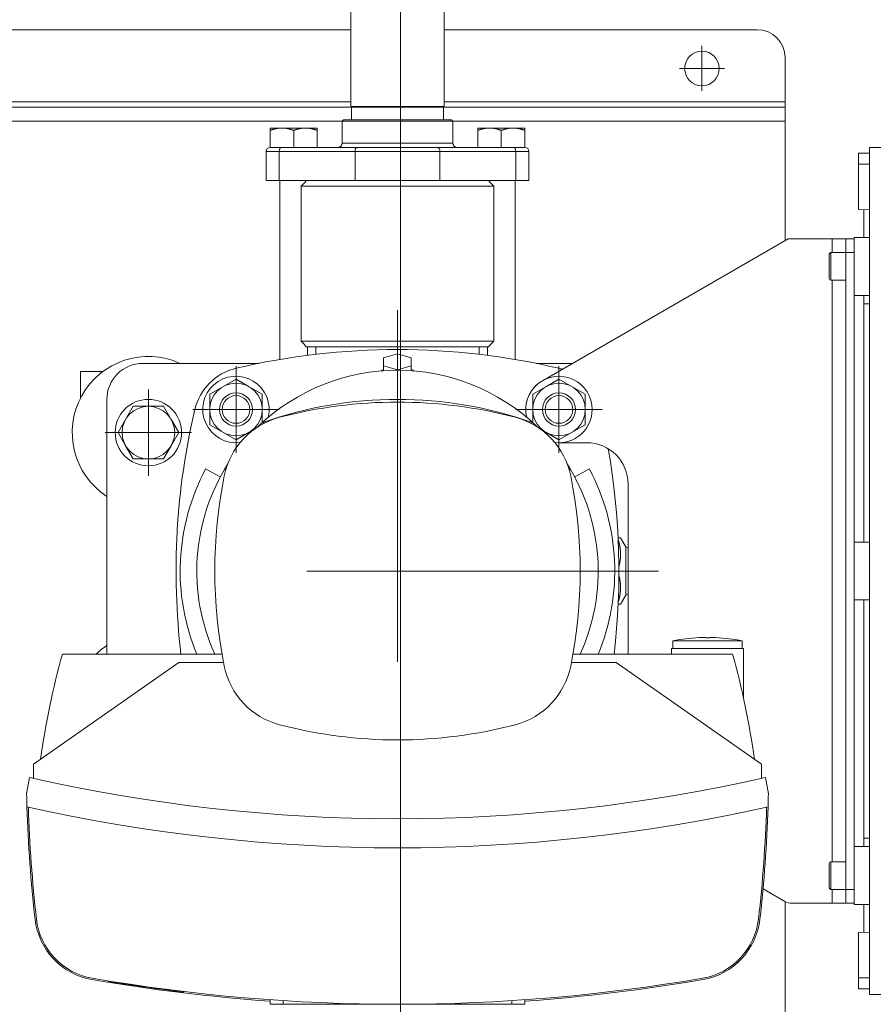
# Model space of a CAD drawing. Header units: millimetres. Extents: x -6513 to 30474, y -6915 to 65597.
# Tile 22 of 256: x 2839 to 2870, y -2437 to -2401. Entities that reach past the tile are written whole.
import ezdxf

# ---------------------------------------------------------------- set-up
doc = ezdxf.new("R2010")
doc.units = ezdxf.units.MM
doc.linetypes.add('DASHDOT', pattern=[25.4, 12.7, -6.35, 0, -6.35])
for name, color, linetype, lineweight in [('CH-W-WEWN-INOX-OPIS-ODNOŚNIK', 8, 'Continuous', 13), ('CH-W-WEWN-INOX-URZĄDZENIA', 8, 'Continuous', 20), ('CH-W-WEWN-ISTN-OPIS-ODNOŚNIK', 8, 'Continuous', 13)]:
    doc.layers.add(name, color=color, linetype=linetype, lineweight=lineweight)

# ---------------------------------------------------------------- blocks, each defined once
blk = doc.blocks.new('ZPC')
at = {"layer": 'CH-W-WEWN-INOX-URZĄDZENIA', "lineweight": 9}
for p, q in [((30.315, 20.275), (30.315, 16.775)), ((33.685, 20.275), (33.685, 16.775)), ((1.685, 19.55), (30.315, 19.55)), ((33.685, 19.55), (45, 19.55)), ((1.66, 16.75), (30.34, 16.75)), ((1.685, 16.95), (30.315, 16.95)), ((30.315, 16.775), (33.479, 16.775)), ((30.34, 16.75), (33.457, 16.75)), ((33.66, 16.75), (46, 16.75)), ((33.685, 16.95), (46, 16.95)), ((2, 16.25), (30, 16.25)), ((32, 16.25), (30, 16.25)), ((34, 16.25), (32, 16.25)), ((34, 16.25), (46, 16.25)), ((46, 16.25), (46, 11.934)), ((27.808, 15.3), (30.544, 15.3)), ((32, 15.45), (30, 15.45)), ((33.456, 15.3), (30.544, 15.3)), ((34, 15.45), (32, 15.45)), ((36.192, 15.3), (33.456, 15.3)), ((49.05, -15.3), (49.05, 15.3)), ((49.05, 15.3), (57.85, 15.3)), ((27.73, 15.15), (30.466, 15.15)), ((33.534, 15.15), (30.466, 15.15)), ((36.27, 15.15), (33.534, 15.15)), ((27.73, 14.1), (30.466, 14.1)), ((27.75, 14.1), (27.75, 7.642)), ((28.525, 13.9), (28.525, 8.3)), ((30.322, 13.9), (35.475, 13.9)), ((30.418, 14.1), (34.796, 14.1)), ((33.534, 14.1), (30.466, 14.1)), ((36.27, 14.1), (33.534, 14.1)), ((35.475, 13.9), (35.475, 8.3)), ((36.25, 14.1), (36.25, 7.642)), ((46.114, 12), (37.234, 6.873)), ((49.05, 12.045), (49.05, 9.955)), ((48.2, 11.5), (48.2, -11.5)), ((48.5, -11.5), (48.5, 11.5)), ((47.7, -10.5), (47.7, 10.5)), ((48.85, 1.045), (48.85, 9.645)), ((48.85, 1.045), (48.85, 9.645)), ((30.322, 8.3), (35.475, 8.3)), ((30.418, 8.1), (35.294, 8.1)), ((22.8, 7.5), (26.985, 7.5)), ((21.5, 6.2), (21.5, -3)), ((40.334, -3), (40.334, 3.134)), ((49.05, 1.045), (49.05, -1.045)), ((48.85, -9.645), (48.85, -1.045)), ((48.85, -9.645), (48.85, -1.045)), ((44.5, -2.8), (41.9, -2.8)), ((25.661, -3), (19.893, -3)), ((44.107, -3), (38.339, -3)), ((18.85, -6.976), (24.1, -3.3)), ((39.9, -3.3), (45.15, -6.976)), ((49.05, -9.955), (49.05, -12.045)), ((46, -11.934), (46, -16.25)), ((49.05, -15.3), (57.85, -15.3)), ((27.875, -15.648), (31.662, -15.648)), ((32.338, -15.648), (36.125, -15.648))]:
    blk.add_line(p, q, dxfattribs=at)
at = {"layer": 'CH-W-WEWN-INOX-URZĄDZENIA', "linetype": 'DASHDOT', "lineweight": 9, "ltscale": 0.40625}
for p, q in [((43, 18.963), (43, 17.338)), ((43.812, 18.15), (42.188, 18.15))]:
    blk.add_line(p, q, dxfattribs=at)
at = {"layer": 'CH-W-WEWN-INOX-URZĄDZENIA', "lineweight": 9, "ltscale": 0.4}
blk.add_line((46, 18.55), (46, 16.95), dxfattribs=at)
at = {"layer": 'CH-W-WEWN-INOX-URZĄDZENIA', "lineweight": 9, "ltscale": 0.008839}
for p, q in [((30.34, 16.75), (30.315, 16.775)), ((33.66, 16.75), (33.685, 16.775))]:
    blk.add_line(p, q, dxfattribs=at)
at = {"layer": 'CH-W-WEWN-INOX-URZĄDZENIA', "lineweight": 9, "ltscale": 0.1125}
for p, q in [((30.34, 16.75), (30.34, 16.3)), ((33.66, 16.75), (33.66, 16.3))]:
    blk.add_line(p, q, dxfattribs=at)
at = {"layer": 'CH-W-WEWN-INOX-URZĄDZENIA', "lineweight": 9, "ltscale": 0.050803}
blk.add_line((33.457, 16.75), (33.66, 16.75), dxfattribs=at)
at = {"layer": 'CH-W-WEWN-INOX-URZĄDZENIA', "lineweight": 9, "ltscale": 0.051568}
blk.add_line((33.479, 16.775), (33.685, 16.775), dxfattribs=at)
at = {"layer": 'CH-W-WEWN-INOX-URZĄDZENIA', "lineweight": 9, "ltscale": 0.05}
for p, q in [((46, 16.95), (46, 16.75)), ((48.85, 9.645), (49.05, 9.645)), ((41.9, -3), (41.9, -2.8)), ((41.9, -3), (41.9, -2.8)), ((41.9, -3), (41.9, -2.8)), ((41.9, -3), (41.9, -2.8)), ((48.85, -9.645), (49.05, -9.645))]:
    blk.add_line(p, q, dxfattribs=at)
at = {"layer": 'CH-W-WEWN-INOX-URZĄDZENIA', "lineweight": 9, "ltscale": 0.125}
for p, q in [((46, 16.75), (46, 16.25)), ((48.2, 12), (47.7, 12)), ((48.2, 12), (48.2, 11.5)), ((48.5, 12), (48.5, 11.5)), ((48.2, -11.5), (48.2, -12)), ((48.5, -11.5), (48.5, -12)), ((48.2, -12), (47.7, -12))]:
    blk.add_line(p, q, dxfattribs=at)
at = {"layer": 'CH-W-WEWN-INOX-URZĄDZENIA', "lineweight": 9, "ltscale": 0.017678}
for p, q in [((30.05, 16.3), (30, 16.25)), ((33.95, 16.3), (34, 16.25))]:
    blk.add_line(p, q, dxfattribs=at)
at = {"layer": 'CH-W-WEWN-INOX-URZĄDZENIA', "lineweight": 9, "ltscale": 0.2}
for p, q in [((30, 15.45), (30, 16.25)), ((34, 15.45), (34, 16.25))]:
    blk.add_line(p, q, dxfattribs=at)
at = {"layer": 'CH-W-WEWN-INOX-URZĄDZENIA', "lineweight": 9, "ltscale": 0.4875}
for p, q in [((32, 16.3), (30.05, 16.3)), ((33.95, 16.3), (32, 16.3))]:
    blk.add_line(p, q, dxfattribs=at)
at = {"layer": 'CH-W-WEWN-INOX-URZĄDZENIA', "lineweight": 9, "ltscale": 0.019762}
for p, q in [((27.4, 15.921), (27.4, 16)), ((34.9, 15.921), (34.9, 16))]:
    blk.add_line(p, q, dxfattribs=at)
at = {"layer": 'CH-W-WEWN-INOX-URZĄDZENIA', "lineweight": 9, "ltscale": 0.026014}
for p, q in [((27.504, 16), (27.4, 16)), ((35.004, 16), (34.9, 16))]:
    blk.add_line(p, q, dxfattribs=at)
at = {"layer": 'CH-W-WEWN-INOX-URZĄDZENIA', "lineweight": 9, "ltscale": 0.002154}
for p, q in [((27.4, 15.921), (27.4, 15.912)), ((34.9, 15.921), (34.9, 15.912))]:
    blk.add_line(p, q, dxfattribs=at)
at = {"layer": 'CH-W-WEWN-INOX-URZĄDZENIA', "lineweight": 9, "ltscale": 0.153084}
for p, q in [((27.4, 15.3), (27.4, 15.912)), ((28.25, 15.3), (28.25, 15.912)), ((29.1, 15.3), (29.1, 15.912)), ((34.9, 15.3), (34.9, 15.912)), ((35.75, 15.3), (35.75, 15.912)), ((36.6, 15.3), (36.6, 15.912))]:
    blk.add_line(p, q, dxfattribs=at)
at = {"layer": 'CH-W-WEWN-INOX-URZĄDZENIA', "lineweight": 9, "ltscale": 0.080236}
for p, q in [((27.825, 16), (27.504, 16)), ((35.325, 16), (35.004, 16))]:
    blk.add_line(p, q, dxfattribs=at)
at = {"layer": 'CH-W-WEWN-INOX-URZĄDZENIA', "lineweight": 9, "ltscale": 0.2125}
for p, q in [((28.675, 16), (27.825, 16)), ((36.175, 16), (35.325, 16)), ((27.4, 15.3), (28.25, 15.3)), ((28.25, 15.3), (29.1, 15.3)), ((34.9, 15.3), (35.75, 15.3)), ((35.75, 15.3), (36.6, 15.3))]:
    blk.add_line(p, q, dxfattribs=at)
at = {"layer": 'CH-W-WEWN-INOX-URZĄDZENIA', "lineweight": 9, "ltscale": 0.10625}
for p, q in [((29.1, 16), (28.675, 16)), ((36.6, 16), (36.175, 16))]:
    blk.add_line(p, q, dxfattribs=at)
at = {"layer": 'CH-W-WEWN-INOX-URZĄDZENIA', "lineweight": 9, "ltscale": 0.021916}
for p, q in [((29.1, 16), (29.1, 15.912)), ((36.6, 16), (36.6, 15.912))]:
    blk.add_line(p, q, dxfattribs=at)
at = {"layer": 'CH-W-WEWN-INOX-URZĄDZENIA', "lineweight": 9, "ltscale": 0.12}
for p, q in [((27.73, 15.15), (27.25, 15.15)), ((36.75, 15.15), (36.27, 15.15)), ((27.73, 14.1), (27.25, 14.1)), ((36.75, 14.1), (36.27, 14.1))]:
    blk.add_line(p, q, dxfattribs=at)
at = {"layer": 'CH-W-WEWN-INOX-URZĄDZENIA', "lineweight": 9, "ltscale": 0.2625}
for p, q in [((27.25, 14.1), (27.25, 15.15)), ((27.73, 14.1), (27.73, 15.15)), ((30.466, 14.1), (30.466, 15.15)), ((33.534, 14.1), (33.534, 15.15)), ((36.27, 14.1), (36.27, 15.15)), ((36.75, 14.1), (36.75, 15.15))]:
    blk.add_line(p, q, dxfattribs=at)
at = {"layer": 'CH-W-WEWN-INOX-URZĄDZENIA', "lineweight": 9, "ltscale": 0.100015}
for p, q in [((49.05, 15.103), (48.65, 15.096)), ((49.05, 15.103), (48.65, 15.096)), ((48.65, 15.088), (49.05, 15.095)), ((49.05, 13.045), (48.65, 13.052)), ((49.05, -13.045), (48.65, -13.052)), ((49.05, -15.095), (48.65, -15.088)), ((49.05, -15.103), (48.65, -15.096))]:
    blk.add_line(p, q, dxfattribs=at)
at = {"layer": 'CH-W-WEWN-INOX-URZĄDZENIA', "lineweight": 9, "ltscale": 0.00208}
for p, q in [((48.65, 15.096), (48.65, 15.088)), ((48.65, -15.088), (48.65, -15.096))]:
    blk.add_line(p, q, dxfattribs=at)
at = {"layer": 'CH-W-WEWN-INOX-URZĄDZENIA', "lineweight": 9, "ltscale": 0.09825}
for p, q in [((48.65, 14.695), (48.65, 15.088)), ((48.65, -15.088), (48.65, -14.695))]:
    blk.add_line(p, q, dxfattribs=at)
at = {"layer": 'CH-W-WEWN-INOX-URZĄDZENIA', "lineweight": 9, "ltscale": 0.1}
for p, q in [((48.65, 14.695), (49.05, 14.695)), ((48.65, -14.695), (49.05, -14.695))]:
    blk.add_line(p, q, dxfattribs=at)
at = {"layer": 'CH-W-WEWN-INOX-URZĄDZENIA', "lineweight": 9, "ltscale": 0.410758}
for p, q in [((48.65, 13.052), (48.65, 14.695)), ((48.65, -14.695), (48.65, -13.052))]:
    blk.add_line(p, q, dxfattribs=at)
at = {"layer": 'CH-W-WEWN-INOX-URZĄDZENIA', "lineweight": 9, "ltscale": 0.449253}
for p, q in [((28.525, 13.9), (30.322, 13.9)), ((28.525, 8.3), (30.322, 8.3))]:
    blk.add_line(p, q, dxfattribs=at)
at = {"layer": 'CH-W-WEWN-INOX-URZĄDZENIA', "lineweight": 9, "ltscale": 0.303477}
blk.add_line((29.204, 14.1), (30.418, 14.1), dxfattribs=at)
at = {"layer": 'CH-W-WEWN-INOX-URZĄDZENIA', "lineweight": 9, "ltscale": 0.250872}
blk.add_line((48.85, 12.045), (48.85, 13.048), dxfattribs=at)
at = {"layer": 'CH-W-WEWN-INOX-URZĄDZENIA', "lineweight": 9, "ltscale": 0.396493}
blk.add_line((47.7, 12), (46.114, 12), dxfattribs=at)
at = {"layer": 'CH-W-WEWN-INOX-URZĄDZENIA', "lineweight": 9, "ltscale": 0.125005}
blk.add_line((47.7, 11.5), (47.7, 12), dxfattribs=at)
at = {"layer": 'CH-W-WEWN-INOX-URZĄDZENIA', "lineweight": 9, "ltscale": 0.075}
for p, q in [((48.5, 12), (48.2, 12)), ((48.5, 11.5), (48.2, 11.5)), ((48.5, -11.5), (48.2, -11.5)), ((48.5, -12), (48.2, -12))]:
    blk.add_line(p, q, dxfattribs=at)
at = {"layer": 'CH-W-WEWN-INOX-URZĄDZENIA', "lineweight": 9, "ltscale": 0.455121}
blk.add_line((48.5, 12.045), (48.5, 10.224), dxfattribs=at)
at = {"layer": 'CH-W-WEWN-INOX-URZĄDZENIA', "lineweight": 9, "ltscale": 0.1375}
for p, q in [((48.5, 12.045), (49.05, 12.045)), ((48.5, 9.955), (49.05, 9.955)), ((48.5, 1.045), (49.05, 1.045)), ((48.5, -1.045), (49.05, -1.045)), ((48.5, -9.955), (49.05, -9.955)), ((48.5, -12.045), (49.05, -12.045))]:
    blk.add_line(p, q, dxfattribs=at)
at = {"layer": 'CH-W-WEWN-INOX-URZĄDZENIA', "lineweight": 9, "ltscale": 0.087502}
blk.add_line((48.5, 12.045), (48.85, 12.045), dxfattribs=at)
at = {"layer": 'CH-W-WEWN-INOX-URZĄDZENIA', "lineweight": 9, "ltscale": 0.22}
for p, q in [((47.6, 11.44), (47.6, 10.56)), ((47.6, -10.56), (47.6, -11.44))]:
    blk.add_line(p, q, dxfattribs=at)
at = {"layer": 'CH-W-WEWN-INOX-URZĄDZENIA', "lineweight": 9, "ltscale": 0.135}
for p, q in [((48.2, 11.5), (47.66, 11.5)), ((48.2, 10.5), (47.66, 10.5)), ((48.2, -10.5), (47.66, -10.5)), ((48.2, -11.5), (47.66, -11.5))]:
    blk.add_line(p, q, dxfattribs=at)
at = {"layer": 'CH-W-WEWN-INOX-URZĄDZENIA', "lineweight": 9, "ltscale": 0.25}
for p, q in [((47.66, 11.5), (47.66, 10.5)), ((48.2, 11.5), (48.2, 10.5)), ((38.834, 4.634), (37.834, 4.634)), ((47.66, -10.5), (47.66, -11.5)), ((48.2, -10.5), (48.2, -11.5))]:
    blk.add_line(p, q, dxfattribs=at)
at = {"layer": 'CH-W-WEWN-INOX-URZĄDZENIA', "lineweight": 9, "ltscale": 0.077559}
for p, q in [((48.85, 9.645), (48.85, 9.955)), ((48.85, 9.955), (48.85, 9.645))]:
    blk.add_line(p, q, dxfattribs=at)
at = {"layer": 'CH-W-WEWN-INOX-URZĄDZENIA', "linetype": 'DASHDOT', "lineweight": 9}
for p, q in [((32, 9.425), (32, -9.425)), ((26.166, 7.394), (26.166, 4.274)), ((37.834, 7.394), (37.834, 4.274)), ((23, 6.56), (23, 3.44)), ((27.726, 5.834), (24.606, 5.834)), ((39.394, 5.834), (36.274, 5.834)), ((24.56, 5), (21.44, 5)), ((41.425, 0), (22.575, 0))]:
    blk.add_line(p, q, dxfattribs=at)
at = {"layer": 'CH-W-WEWN-INOX-URZĄDZENIA', "lineweight": 9, "ltscale": 0.427891}
blk.add_line((28.706, 8.1), (30.418, 8.1), dxfattribs=at)
at = {"layer": 'CH-W-WEWN-INOX-URZĄDZENIA', "lineweight": 9, "ltscale": 0.077201}
blk.add_line((28.75, 8.1), (28.75, 7.791), dxfattribs=at)
at = {"layer": 'CH-W-WEWN-INOX-URZĄDZENIA', "lineweight": 9, "ltscale": 0.067978}
blk.add_line((29.05, 7.828), (29.05, 8.1), dxfattribs=at)
at = {"layer": 'CH-W-WEWN-INOX-URZĄDZENIA', "lineweight": 9, "ltscale": 0.130104}
for p, q in [((32, 7.848), (31.5, 7.703)), ((32.5, 7.703), (32, 7.848)), ((31.5, 7.415), (32, 7.27)), ((32, 7.27), (32.5, 7.415))]:
    blk.add_line(p, q, dxfattribs=at)
at = {"layer": 'CH-W-WEWN-INOX-URZĄDZENIA', "lineweight": 9, "ltscale": 0.067977}
blk.add_line((34.95, 7.828), (34.95, 8.1), dxfattribs=at)
at = {"layer": 'CH-W-WEWN-INOX-URZĄDZENIA', "lineweight": 9, "ltscale": 0.0772}
blk.add_line((35.25, 8.1), (35.25, 7.791), dxfattribs=at)
at = {"layer": 'CH-W-WEWN-INOX-URZĄDZENIA', "lineweight": 9, "ltscale": 0.072169}
for p, q in [((31.5, 7.703), (31.5, 7.415)), ((32.5, 7.415), (32.5, 7.703))]:
    blk.add_line(p, q, dxfattribs=at)
at = {"layer": 'CH-W-WEWN-INOX-URZĄDZENIA', "lineweight": 9, "ltscale": 0.326243}
blk.add_line((37.015, 7.5), (38.32, 7.5), dxfattribs=at)
at = {"layer": 'CH-W-WEWN-INOX-URZĄDZENIA', "lineweight": 9, "ltscale": 0.237201}
blk.add_line((20.55, 7.2), (20.55, 6.251), dxfattribs=at)
at = {"layer": 'CH-W-WEWN-INOX-URZĄDZENIA', "lineweight": 9, "ltscale": 0.199584}
blk.add_line((21.348, 7.2), (20.55, 7.2), dxfattribs=at)
at = {"layer": 'CH-W-WEWN-INOX-URZĄDZENIA', "lineweight": 9, "ltscale": 0.045444}
for p, q in [((31.5, 7.233), (31.5, 7.415)), ((32.5, 7.233), (32.5, 7.415))]:
    blk.add_line(p, q, dxfattribs=at)
at = {"layer": 'CH-W-WEWN-INOX-URZĄDZENIA', "lineweight": 9, "ltscale": 0.005044}
blk.add_line((32, 7.25), (32, 7.27), dxfattribs=at)
at = {"layer": 'CH-W-WEWN-INOX-URZĄDZENIA', "lineweight": 9, "ltscale": 0.137121}
for p, q in [((26.166, 6.931), (25.691, 6.656)), ((26.641, 6.656), (26.166, 6.931)), ((37.359, 6.656), (37.834, 6.931)), ((37.834, 6.931), (38.309, 6.656)), ((25.691, 6.656), (25.216, 6.382)), ((27.116, 6.382), (26.641, 6.656)), ((36.884, 6.382), (37.359, 6.656)), ((38.309, 6.656), (38.784, 6.382)), ((27.116, 5.834), (27.116, 6.382)), ((36.884, 5.834), (36.884, 6.382)), ((22.177, 5.475), (22.452, 5.95)), ((22.452, 5.95), (23, 5.95)), ((23, 5.95), (23.548, 5.95)), ((23.548, 5.95), (23.823, 5.475)), ((25.216, 5.834), (25.216, 5.285)), ((38.784, 5.834), (38.784, 5.285)), ((21.903, 5), (22.177, 5.475)), ((24.097, 5), (23.823, 4.525)), ((25.216, 5.285), (25.691, 5.011)), ((25.691, 5.011), (26.166, 4.737)), ((26.166, 4.737), (26.641, 5.011)), ((37.834, 4.737), (37.359, 5.011)), ((38.309, 5.011), (37.834, 4.737)), ((38.784, 5.285), (38.309, 5.011)), ((22.452, 4.05), (22.177, 4.525)), ((23.823, 4.525), (23.548, 4.05)), ((23, 4.05), (22.452, 4.05)), ((23.548, 4.05), (23, 4.05))]:
    blk.add_line(p, q, dxfattribs=at)
at = {"layer": 'CH-W-WEWN-INOX-URZĄDZENIA', "lineweight": 9, "ltscale": 0.067436}
blk.add_line((25.216, 6.112), (25.216, 6.382), dxfattribs=at)
at = {"layer": 'CH-W-WEWN-INOX-URZĄDZENIA', "lineweight": 9, "ltscale": 0.069684}
for p, q in [((25.216, 6.112), (25.216, 5.834)), ((27.116, 5.555), (27.116, 5.834))]:
    blk.add_line(p, q, dxfattribs=at)
at = {"layer": 'CH-W-WEWN-INOX-URZĄDZENIA', "lineweight": 9, "ltscale": 0.007374}
blk.add_line((38.784, 6.353), (38.784, 6.382), dxfattribs=at)
at = {"layer": 'CH-W-WEWN-INOX-URZĄDZENIA', "lineweight": 9, "ltscale": 0.129747}
blk.add_line((38.784, 6.353), (38.784, 5.834), dxfattribs=at)
at = {"layer": 'CH-W-WEWN-INOX-URZĄDZENIA', "lineweight": 9, "ltscale": 0.118803}
blk.add_line((36.884, 5.358), (36.884, 5.834), dxfattribs=at)
at = {"layer": 'CH-W-WEWN-INOX-URZĄDZENIA', "lineweight": 9, "ltscale": 0.005606}
for p, q in [((23.823, 5.475), (23.834, 5.456)), ((22.177, 4.525), (22.166, 4.544))]:
    blk.add_line(p, q, dxfattribs=at)
at = {"layer": 'CH-W-WEWN-INOX-URZĄDZENIA', "lineweight": 9, "ltscale": 0.131515}
for p, q in [((23.834, 5.456), (24.097, 5)), ((22.166, 4.544), (21.903, 5))]:
    blk.add_line(p, q, dxfattribs=at)
at = {"layer": 'CH-W-WEWN-INOX-URZĄDZENIA', "lineweight": 9, "ltscale": 0.049125}
blk.add_line((27.116, 5.555), (27.116, 5.358), dxfattribs=at)
at = {"layer": 'CH-W-WEWN-INOX-URZĄDZENIA', "lineweight": 9, "ltscale": 0.010705}
blk.add_line((27.178, 5.335), (27.164, 5.376), dxfattribs=at)
at = {"layer": 'CH-W-WEWN-INOX-URZĄDZENIA', "lineweight": 9, "ltscale": 0.0107}
blk.add_line((36.822, 5.335), (36.836, 5.376), dxfattribs=at)
at = {"layer": 'CH-W-WEWN-INOX-URZĄDZENIA', "lineweight": 9, "ltscale": 0.05054}
blk.add_line((26.641, 5.011), (26.816, 5.112), dxfattribs=at)
at = {"layer": 'CH-W-WEWN-INOX-URZĄDZENIA', "lineweight": 9, "ltscale": 0.050613}
blk.add_line((37.359, 5.011), (37.183, 5.112), dxfattribs=at)
at = {"layer": 'CH-W-WEWN-INOX-URZĄDZENIA', "lineweight": 9, "ltscale": 0.15}
for p, q in [((25.599, 3.404), (25.069, 3.685)), ((38.401, 3.404), (38.931, 3.685)), ((18.6, -8.049), (18.7, -7.457)), ((45.4, -8.049), (45.3, -7.457))]:
    blk.add_line(p, q, dxfattribs=at)
at = {"layer": 'CH-W-WEWN-INOX-URZĄDZENIA', "lineweight": 9, "ltscale": 0.021855}
for p, q in [((39.972, 1.2), (40.059, 1.2)), ((40.059, -1.2), (39.972, -1.2))]:
    blk.add_line(p, q, dxfattribs=at)
at = {"layer": 'CH-W-WEWN-INOX-URZĄDZENIA', "lineweight": 9, "ltscale": 0.094236}
for p, q in [((40.25, 0.875), (40.059, 1.2)), ((40.25, -0.875), (40.059, -1.2))]:
    blk.add_line(p, q, dxfattribs=at)
at = {"layer": 'CH-W-WEWN-INOX-URZĄDZENIA', "lineweight": 9, "ltscale": 0.113876}
blk.add_line((40.25, 0.875), (40.25, 0.419), dxfattribs=at)
at = {"layer": 'CH-W-WEWN-INOX-URZĄDZENIA', "lineweight": 9, "ltscale": 0.024211}
for p, q in [((40.334, 0.826), (40.25, 0.875)), ((40.334, -0.826), (40.25, -0.875))]:
    blk.add_line(p, q, dxfattribs=at)
at = {"layer": 'CH-W-WEWN-INOX-URZĄDZENIA', "lineweight": 9, "ltscale": 0.087504}
for p, q in [((48.5, 1.045), (48.85, 1.045)), ((48.5, -9.955), (48.85, -9.955))]:
    blk.add_line(p, q, dxfattribs=at)
at = {"layer": 'CH-W-WEWN-INOX-URZĄDZENIA', "lineweight": 9, "ltscale": 0.455123}
blk.add_line((48.5, 0.776), (48.5, -1.045), dxfattribs=at)
at = {"layer": 'CH-W-WEWN-INOX-URZĄDZENIA', "lineweight": 9, "ltscale": 0.323624}
blk.add_line((40.25, 0.419), (40.25, -0.875), dxfattribs=at)
at = {"layer": 'CH-W-WEWN-INOX-URZĄDZENIA', "lineweight": 9, "ltscale": 0.000104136}
for p, q in [((42.9, -2.407), (42.9, -2.407)), ((43.5, -2.407), (43.5, -2.407))]:
    blk.add_line(p, q, dxfattribs=at)
at = {"layer": 'CH-W-WEWN-INOX-URZĄDZENIA', "lineweight": 9, "ltscale": 0.000244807}
blk.add_line((43.125, -2.401), (43.125, -2.402), dxfattribs=at)
at = {"layer": 'CH-W-WEWN-INOX-URZĄDZENIA', "lineweight": 9, "ltscale": 0.002256}
blk.add_line((43.125, -2.411), (43.125, -2.402), dxfattribs=at)
at = {"layer": 'CH-W-WEWN-INOX-URZĄDZENIA', "lineweight": 9, "ltscale": 0.002501}
blk.add_line((43.275, -2.401), (43.275, -2.411), dxfattribs=at)
at = {"layer": 'CH-W-WEWN-INOX-URZĄDZENIA', "lineweight": 9, "ltscale": 0.16268}
blk.add_line((42.601, -2.517), (41.95, -2.517), dxfattribs=at)
at = {"layer": 'CH-W-WEWN-INOX-URZĄDZENIA', "lineweight": 9, "ltscale": 0.070825}
for p, q in [((41.95, -2.517), (41.95, -2.8)), ((41.95, -2.517), (41.95, -2.8)), ((41.95, -2.517), (41.95, -2.8)), ((41.95, -2.517), (41.95, -2.8)), ((44.45, -2.517), (44.45, -2.8))]:
    blk.add_line(p, q, dxfattribs=at)
at = {"layer": 'CH-W-WEWN-INOX-URZĄDZENIA', "lineweight": 9, "ltscale": 0.46232}
blk.add_line((44.45, -2.517), (42.601, -2.517), dxfattribs=at)
at = {"layer": 'CH-W-WEWN-INOX-URZĄDZENIA', "lineweight": 9, "ltscale": 0.447362}
blk.add_line((44.5, -4.589), (44.5, -2.8), dxfattribs=at)
at = {"layer": 'CH-W-WEWN-INOX-URZĄDZENIA', "lineweight": 9, "ltscale": 0.403949}
for p, q in [((25.716, -3.3), (24.1, -3.3)), ((39.9, -3.3), (38.284, -3.3))]:
    blk.add_line(p, q, dxfattribs=at)
at = {"layer": 'CH-W-WEWN-INOX-URZĄDZENIA', "lineweight": 9, "ltscale": 0.128801}
for p, q in [((18.85, -7.491), (18.85, -6.976)), ((45.15, -6.976), (45.15, -7.491))]:
    blk.add_line(p, q, dxfattribs=at)
at = {"layer": 'CH-W-WEWN-INOX-URZĄDZENIA', "lineweight": 9, "ltscale": 0.07756}
for p, q in [((48.85, -9.955), (48.85, -9.645)), ((48.85, -9.645), (48.85, -9.955))]:
    blk.add_line(p, q, dxfattribs=at)
at = {"layer": 'CH-W-WEWN-INOX-URZĄDZENIA', "lineweight": 9, "ltscale": 0.455105}
blk.add_line((48.5, -10.224), (48.5, -12.045), dxfattribs=at)
at = {"layer": 'CH-W-WEWN-INOX-URZĄDZENIA', "lineweight": 9, "ltscale": 0.228744}
blk.add_line((45.998, -11.933), (45.206, -11.476), dxfattribs=at)
at = {"layer": 'CH-W-WEWN-INOX-URZĄDZENIA', "lineweight": 9, "ltscale": 0.124995}
blk.add_line((47.7, -12), (47.7, -11.5), dxfattribs=at)
at = {"layer": 'CH-W-WEWN-INOX-URZĄDZENIA', "lineweight": 9, "ltscale": 0.362982}
blk.add_line((47.7, -12), (46.248, -12), dxfattribs=at)
at = {"layer": 'CH-W-WEWN-INOX-URZĄDZENIA', "lineweight": 9, "ltscale": 0.250874}
blk.add_line((48.85, -13.048), (48.85, -12.045), dxfattribs=at)
at = {"layer": 'CH-W-WEWN-INOX-URZĄDZENIA', "lineweight": 9, "ltscale": 0.005327}
for p, q in [((21.562, -14.825), (21.558, -14.804)), ((21.567, -14.826), (21.563, -14.805))]:
    blk.add_line(p, q, dxfattribs=at)
at = {"layer": 'CH-W-WEWN-INOX-URZĄDZENIA', "lineweight": 9, "ltscale": 0.001318}
blk.add_line((21.562, -14.825), (21.567, -14.826), dxfattribs=at)
at = {"layer": 'CH-W-WEWN-INOX-URZĄDZENIA', "lineweight": 9, "ltscale": 0.001341}
blk.add_line((21.567, -14.826), (21.572, -14.827), dxfattribs=at)
at = {"layer": 'CH-W-WEWN-INOX-URZĄDZENIA', "lineweight": 9, "ltscale": 0.005326}
blk.add_line((21.572, -14.827), (21.569, -14.806), dxfattribs=at)
at = {"layer": 'CH-W-WEWN-INOX-URZĄDZENIA', "lineweight": 9, "ltscale": 0.005032}
for p, q in [((22.608, -14.987), (22.611, -14.967)), ((22.615, -14.988), (22.618, -14.968)), ((22.619, -14.988), (22.623, -14.968))]:
    blk.add_line(p, q, dxfattribs=at)
at = {"layer": 'CH-W-WEWN-INOX-URZĄDZENIA', "lineweight": 9, "ltscale": 0.001665}
blk.add_line((22.615, -14.988), (22.608, -14.987), dxfattribs=at)
at = {"layer": 'CH-W-WEWN-INOX-URZĄDZENIA', "lineweight": 9, "ltscale": 0.00114}
blk.add_line((22.619, -14.988), (22.615, -14.988), dxfattribs=at)
at = {"layer": 'CH-W-WEWN-INOX-URZĄDZENIA', "lineweight": 9, "ltscale": 0.005036}
blk.add_line((23.978, -15.172), (23.981, -15.152), dxfattribs=at)
at = {"layer": 'CH-W-WEWN-INOX-URZĄDZENIA', "lineweight": 9, "ltscale": 0.005261}
blk.add_line((24.273, -15.208), (24.282, -15.189), dxfattribs=at)
at = {"layer": 'CH-W-WEWN-INOX-URZĄDZENIA', "lineweight": 9, "ltscale": 0.040555}
for p, q in [((27.4, -15.486), (27.4, -15.648)), ((36.6, -15.486), (36.6, -15.648))]:
    blk.add_line(p, q, dxfattribs=at)
at = {"layer": 'CH-W-WEWN-INOX-URZĄDZENIA', "lineweight": 9, "ltscale": 0.032561}
for p, q in [((27.875, -15.518), (27.875, -15.648)), ((36.125, -15.518), (36.125, -15.648))]:
    blk.add_line(p, q, dxfattribs=at)
at = {"layer": 'CH-W-WEWN-INOX-URZĄDZENIA', "lineweight": 9, "ltscale": 0.11875}
for p, q in [((27.4, -15.648), (27.875, -15.648)), ((36.125, -15.648), (36.6, -15.648))]:
    blk.add_line(p, q, dxfattribs=at)
at = {"layer": 'CH-W-WEWN-INOX-URZĄDZENIA', "lineweight": 9}
for centre, radius in [((43, 18.15), 0.625), ((26.166, 5.834), 0.95), ((37.834, 5.834), 0.95), ((26.166, 5.834), 0.6), ((26.166, 5.834), 0.6), ((37.834, 5.834), 0.6), ((37.834, 5.834), 0.6), ((23, 5), 1.2), ((26.166, 5.834), 0.5), ((37.834, 5.834), 0.5), ((23, 5), 0.95)]:
    blk.add_circle(centre, radius, dxfattribs=at)
for centre, radius, start, end in [((45, 18.55), 1, 0, 90), ((27.4, 15.15), 0.15, 90, 180), ((29.85, 15.45), 0.15, 270, 0), ((34.15, 15.45), 0.15, 180, 270), ((36.6, 15.15), 0.15, 0, 90), ((21.787, 20.192), 9.219, 316.9619, 318.6398), ((42.213, 20.192), 9.219, 221.3602, 223.0381), ((47.66, 11.44), 0.06, 90, 180), ((47.66, 10.56), 0.06, 180, 270), ((21.787, 2.008), 9.219, 41.3602, 43.0381), ((42.213, 2.008), 9.219, 136.9619, 138.6398), ((32, -17.4), 25.4, 76.7219, 103.2781), ((23, 5), 2.751, 65.3345, 236.9579), ((22.8, 6.2), 1.3, 90, 180), ((26.626, 5.374), 2, 103.2781, 166.7219), ((32, 0), 7.25, 45.9051, 134.0948), ((32, 0), 7.25, 90, 90.5229), ((37.374, 5.374), 2, 73.1612, 76.7219), ((26.166, 5.834), 1.2, 346.1777, 277.2956), ((37.834, 5.834), 1.2, 0, 193.8236), ((37.834, 5.834), 1.2, 120, 193.8236), ((32, -8.4), 14.6, 70.6572, 109.3428), ((32, -10.7), 16.8, 75.3143, 104.6857), ((49.4, 0), 25.4, 166.7219, 186.7831), ((37.834, 5.834), 1.2, 262.7058, 0), ((28.438, 2.891), 2.75, 104.6857, 168.6187), ((27.456, 4.544), 0.882, 109.3428, 112.7999), ((35.562, 2.891), 2.75, 11.3813, 75.3143), ((36.544, 4.544), 0.882, 67.2001, 70.6572), ((38.834, 3.134), 1.5, 0, 90), ((14.6, 0), 25.4, 353.2169, 10.0102), ((32, 0), 7.85, 152, 202.4681), ((32, 0), 7.25, 147.7758, 204.4435), ((32, 0), 7.25, 335.5565, 32.2228), ((32, 0), 7.85, 337.5319, 28), ((42.8, 0), 17.4, 168.6187, 191.3813), ((21.2, 0), 17.4, 348.6187, 11.3813), ((43.2, -9.153), 6.753, 92.5462, 100.6674), ((43.2, -9.153), 6.753, 92.5462, 100.6674), ((43.2, -9.153), 6.753, 92.5462, 100.6674), ((43.2, -9.153), 6.753, 92.5462, 100.6674), ((43.2, -9.154), 6.754, 90.6366, 92.5462), ((43.2, -9.155), 6.755, 90.6367, 92.5461), ((43.2, -9.154), 6.754, 90.6366, 92.5462), ((43.2, -9.155), 6.755, 90.6367, 92.5461), ((43.2, -9.155), 6.755, 90.6367, 92.5461), ((43.2, -9.154), 6.754, 90.6366, 92.5462), ((43.2, -9.154), 6.754, 90.6366, 92.5462), ((43.2, -9.155), 6.755, 90.6367, 92.5461), ((43.2, -9.155), 6.755, 87.4539, 89.3633), ((43.2, -9.154), 6.754, 87.4538, 89.3634), ((43.2, -9.154), 6.754, 87.4538, 89.3634), ((43.2, -9.155), 6.755, 87.4539, 89.3633), ((43.2, -9.154), 6.754, 87.4538, 89.3634), ((43.2, -9.155), 6.755, 87.4539, 89.3633), ((43.2, -9.154), 6.754, 87.4538, 89.3634), ((43.2, -9.155), 6.755, 87.4539, 89.3633), ((43.2, -9.153), 6.753, 79.3326, 87.4538), ((43.2, -9.153), 6.753, 79.3326, 87.4538), ((43.2, -9.153), 6.753, 79.3326, 87.4538), ((43.2, -9.153), 6.753, 79.3326, 87.4538), ((23, -5), 2.751, 123.0421, 133.3654), ((48.807, -11), 30, 164.534, 171.9506), ((15.193, -11), 30, 8.0494, 15.466), ((28.438, -2.891), 2.75, 191.3813, 255.3143), ((35.562, -2.891), 2.75, 284.6857, 348.6187), ((32, 10.7), 16.8, 255.3143, 284.6857), ((32, 51.101), 60.05, 257.2039, 282.7961), ((68.638, -6.935), 50.05, 181.2757, 181.8084), ((-4.638, -6.935), 50.05, 358.1916, 358.7243), ((68.638, -6.935), 50.05, 181.8084, 186.4687), ((32, 51.101), 61.1, 257.3437, 282.6563), ((68.638, -6.935), 50, 181.8231, 186.4687), ((-4.638, -6.935), 50, 353.5313, 358.1769), ((-4.638, -6.935), 50.05, 353.5313, 358.1916), ((47.66, -10.56), 0.06, 90, 180), ((47.66, -11.44), 0.06, 180, 270), ((46.248, -11.5), 0.5, 240, 270), ((21.391, -12.292), 2.5, 186.4687, 260.2268), ((21.391, -12.292), 2.45, 186.4687, 260.2268), ((42.609, -12.292), 2.45, 279.7732, 353.5313), ((42.609, -12.292), 2.5, 279.7732, 353.5313), ((32, 49.301), 65, 260.22675, 265.94184), ((32, 49.301), 64.95, 260.22675, 279.77325), ((32, 49.301), 64.97, 260.76417, 261.68825), ((32, 49.301), 65, 274.05818, 279.77325), ((32, 49.301), 64.97, 261.69813, 263.16973)]:
    blk.add_arc(centre, radius, start, end, dxfattribs=at)
for centre, major_axis, ratio, start_param, end_param in [((27.808, 15.15), (0, 0.15), 0.52, 6.283185, 7.853982), ((30.544, 15.15), (0, 0.15), 0.52, 6.283185, 7.853982), ((33.456, 15.15), (0, 0.15), 0.52, 4.712389, 6.283185), ((36.192, 15.15), (0, 0.15), 0.52, 4.712389, 6.283185), ((32, 7.039), (0.7, 0), 0.5, 2.366398, 2.579504), ((32, 7.039), (0.7, 0), 0.5, 0.562089, 0.775194)]:
    blk.add_ellipse(centre, major_axis=major_axis, ratio=ratio, start_param=start_param, end_param=end_param, dxfattribs=at)
for points, knots in [([(27.825, 16), (27.779, 16), (27.734, 15.997), (27.688, 15.992), (27.603, 15.977), (27.518, 15.954), (27.479, 15.941), (27.439, 15.927), (27.4, 15.912)], [7.20767, 7.20767, 7.20767, 7.20767, 7.20767, 7.20767, 11.096564, 11.096564, 11.096564, 14.415342, 14.415342, 14.415342, 14.415342, 14.415342, 14.415342]), ([(28.675, 16), (28.629, 16), (28.584, 15.997), (28.538, 15.992), (28.453, 15.977), (28.368, 15.954), (28.329, 15.941), (28.289, 15.927), (28.25, 15.912)], [7.20767, 7.20767, 7.20767, 7.20767, 7.20767, 7.20767, 11.096564, 11.096564, 11.096564, 14.415342, 14.415342, 14.415342, 14.415342, 14.415342, 14.415342]), ([(35.325, 16), (35.279, 16), (35.234, 15.997), (35.188, 15.992), (35.103, 15.977), (35.018, 15.954), (34.979, 15.941), (34.939, 15.927), (34.9, 15.912)], [7.20767, 7.20767, 7.20767, 7.20767, 7.20767, 7.20767, 11.096564, 11.096564, 11.096564, 14.415342, 14.415342, 14.415342, 14.415342, 14.415342, 14.415342]), ([(36.175, 16), (36.129, 16), (36.084, 15.997), (36.038, 15.992), (35.953, 15.977), (35.868, 15.954), (35.829, 15.941), (35.789, 15.927), (35.75, 15.912)], [7.20767, 7.20767, 7.20767, 7.20767, 7.20767, 7.20767, 11.096564, 11.096564, 11.096564, 14.415342, 14.415342, 14.415342, 14.415342, 14.415342, 14.415342]), ([(40.059, 0.575), (40.06, 0.624), (40.059, 0.672), (40.055, 0.72), (40.046, 0.816), (40.029, 0.913), (40.019, 0.961), (40.004, 1.022), (39.987, 1.083), (39.983, 1.096), (39.979, 1.109), (39.975, 1.122)], [0, 0, 0, 0, 0, 0, 3.820049, 3.820049, 3.820049, 7.644122, 7.644122, 7.644122, 8.667721, 8.667721, 8.667721, 8.667721, 8.667721, 8.667721]), ([(40.059, 0.575), (40.058, 0.527), (40.055, 0.479), (40.051, 0.431), (40.04, 0.349), (40.024, 0.266), (40.017, 0.232), (40.008, 0.198), (39.999, 0.164)], [0, 0, 0, 0, 0, 0, 3.819664, 3.819664, 3.819664, 6.529535, 6.529535, 6.529535, 6.529535, 6.529535, 6.529535]), ([(39.975, -1.122), (39.982, -1.099), (39.988, -1.077), (39.995, -1.055), (40.013, -0.985), (40.029, -0.914), (40.037, -0.866), (40.055, -0.745), (40.061, -0.625), (40.061, -0.553), (40.053, -0.432), (40.033, -0.311), (40.024, -0.263), (40.013, -0.214), (40, -0.166), (40, -0.165), (40, -0.164), (39.999, -0.164)], [1.251151, 1.251151, 1.251151, 1.251151, 1.251151, 1.251151, 3.016708, 3.016708, 3.016708, 6.84076, 6.84076, 6.84076, 12.578641, 12.578641, 12.578641, 16.402573, 16.402573, 16.402573, 16.448403, 16.448403, 16.448403, 16.448403, 16.448403, 16.448403]), ([(43.2, -2.415), (43.187, -2.415), (43.174, -2.415), (43.163, -2.415), (43.148, -2.414), (43.135, -2.413), (43.133, -2.413), (43.129, -2.412), (43.127, -2.412), (43.126, -2.412), (43.125, -2.411), (43.125, -2.411), (43.125, -2.411), (43.125, -2.411), (43.125, -2.411)], [0, 0, 0, 0, 0, 0, 9.618548, 9.618548, 9.618548, 12.310986, 12.310986, 12.310986, 13.631626, 13.631626, 13.631626, 13.734152, 13.734152, 13.734152, 13.734152, 13.734152, 13.734152]), ([(43.2, -2.415), (43.187, -2.415), (43.174, -2.415), (43.163, -2.415), (43.148, -2.414), (43.135, -2.413), (43.133, -2.413), (43.129, -2.412), (43.127, -2.412), (43.126, -2.412), (43.125, -2.411), (43.125, -2.411), (43.125, -2.411), (43.125, -2.411), (43.125, -2.411)], [0, 0, 0, 0, 0, 0, 9.618548, 9.618548, 9.618548, 12.310986, 12.310986, 12.310986, 13.631626, 13.631626, 13.631626, 13.734152, 13.734152, 13.734152, 13.734152, 13.734152, 13.734152]), ([(43.2, -2.415), (43.187, -2.415), (43.174, -2.415), (43.163, -2.415), (43.148, -2.414), (43.135, -2.413), (43.133, -2.413), (43.129, -2.412), (43.127, -2.412), (43.126, -2.412), (43.125, -2.411), (43.125, -2.411), (43.125, -2.411), (43.125, -2.411), (43.125, -2.411)], [0, 0, 0, 0, 0, 0, 9.618549, 9.618549, 9.618549, 12.310986, 12.310986, 12.310986, 13.631626, 13.631626, 13.631626, 13.734153, 13.734153, 13.734153, 13.734153, 13.734153, 13.734153]), ([(43.2, -2.415), (43.187, -2.415), (43.174, -2.415), (43.163, -2.415), (43.148, -2.414), (43.135, -2.413), (43.133, -2.413), (43.129, -2.412), (43.127, -2.412), (43.126, -2.412), (43.125, -2.411), (43.125, -2.411), (43.125, -2.411), (43.125, -2.411), (43.125, -2.411)], [0, 0, 0, 0, 0, 0, 9.618549, 9.618549, 9.618549, 12.310986, 12.310986, 12.310986, 13.631626, 13.631626, 13.631626, 13.734153, 13.734153, 13.734153, 13.734153, 13.734153, 13.734153]), ([(43.2, -2.415), (43.19, -2.415), (43.18, -2.415), (43.17, -2.415), (43.155, -2.414), (43.143, -2.414), (43.139, -2.413), (43.134, -2.413), (43.129, -2.412), (43.128, -2.412), (43.127, -2.412), (43.127, -2.412)], [0, 0, 0, 0, 0, 0, 7.496718, 7.496718, 7.496718, 11.404745, 11.404745, 11.404745, 12.665199, 12.665199, 12.665199, 12.665199, 12.665199, 12.665199]), ([(43.2, -2.415), (43.213, -2.415), (43.226, -2.415), (43.237, -2.415), (43.252, -2.414), (43.265, -2.413), (43.267, -2.413), (43.271, -2.412), (43.273, -2.412), (43.274, -2.412), (43.275, -2.411), (43.275, -2.411), (43.275, -2.411), (43.275, -2.411), (43.275, -2.411)], [0, 0, 0, 0, 0, 0, 9.618549, 9.618549, 9.618549, 12.310986, 12.310986, 12.310986, 13.631628, 13.631628, 13.631628, 13.734155, 13.734155, 13.734155, 13.734155, 13.734155, 13.734155]), ([(43.2, -2.415), (43.213, -2.415), (43.226, -2.415), (43.237, -2.415), (43.252, -2.414), (43.265, -2.413), (43.267, -2.413), (43.271, -2.412), (43.273, -2.412), (43.274, -2.412), (43.275, -2.411), (43.275, -2.411), (43.275, -2.411), (43.275, -2.411), (43.275, -2.411)], [0, 0, 0, 0, 0, 0, 9.618549, 9.618549, 9.618549, 12.310987, 12.310987, 12.310987, 13.631629, 13.631629, 13.631629, 13.734155, 13.734155, 13.734155, 13.734155, 13.734155, 13.734155]), ([(43.2, -2.415), (43.213, -2.415), (43.226, -2.415), (43.237, -2.415), (43.252, -2.414), (43.265, -2.413), (43.267, -2.413), (43.271, -2.412), (43.273, -2.412), (43.274, -2.412), (43.275, -2.411), (43.275, -2.411), (43.275, -2.411), (43.275, -2.411), (43.275, -2.411)], [0, 0, 0, 0, 0, 0, 9.618549, 9.618549, 9.618549, 12.310986, 12.310986, 12.310986, 13.631626, 13.631626, 13.631626, 13.734153, 13.734153, 13.734153, 13.734153, 13.734153, 13.734153]), ([(43.2, -2.415), (43.213, -2.415), (43.226, -2.415), (43.237, -2.415), (43.252, -2.414), (43.265, -2.413), (43.267, -2.413), (43.271, -2.412), (43.273, -2.412), (43.274, -2.412), (43.275, -2.411), (43.275, -2.411), (43.275, -2.411), (43.275, -2.411), (43.275, -2.411)], [0, 0, 0, 0, 0, 0, 9.618549, 9.618549, 9.618549, 12.310987, 12.310987, 12.310987, 13.631629, 13.631629, 13.631629, 13.734155, 13.734155, 13.734155, 13.734155, 13.734155, 13.734155]), ([(43.2, -2.415), (43.213, -2.415), (43.226, -2.415), (43.237, -2.415), (43.252, -2.414), (43.265, -2.413), (43.267, -2.413), (43.271, -2.412), (43.273, -2.412), (43.274, -2.412), (43.275, -2.411), (43.275, -2.411), (43.275, -2.411), (43.275, -2.411), (43.275, -2.411)], [0, 0, 0, 0, 0, 0, 9.618549, 9.618549, 9.618549, 12.310986, 12.310986, 12.310986, 13.631626, 13.631626, 13.631626, 13.734153, 13.734153, 13.734153, 13.734153, 13.734153, 13.734153]), ([(43.2, -2.415), (43.213, -2.415), (43.226, -2.415), (43.237, -2.415), (43.252, -2.414), (43.265, -2.413), (43.267, -2.413), (43.271, -2.412), (43.273, -2.412), (43.274, -2.412), (43.275, -2.411), (43.275, -2.411), (43.275, -2.411), (43.275, -2.411), (43.275, -2.411)], [0, 0, 0, 0, 0, 0, 9.618549, 9.618549, 9.618549, 12.310987, 12.310987, 12.310987, 13.631627, 13.631627, 13.631627, 13.734153, 13.734153, 13.734153, 13.734153, 13.734153, 13.734153]), ([(43.2, -2.415), (43.213, -2.415), (43.226, -2.415), (43.237, -2.415), (43.252, -2.414), (43.265, -2.413), (43.267, -2.413), (43.271, -2.412), (43.273, -2.412), (43.274, -2.412), (43.275, -2.411), (43.275, -2.411), (43.275, -2.411), (43.275, -2.411), (43.275, -2.411)], [0, 0, 0, 0, 0, 0, 9.618549, 9.618549, 9.618549, 12.310987, 12.310987, 12.310987, 13.631627, 13.631627, 13.631627, 13.734153, 13.734153, 13.734153, 13.734153, 13.734153, 13.734153]), ([(43.2, -2.415), (43.213, -2.415), (43.226, -2.415), (43.237, -2.415), (43.252, -2.414), (43.265, -2.413), (43.267, -2.413), (43.271, -2.412), (43.273, -2.412), (43.274, -2.412), (43.275, -2.411), (43.275, -2.411), (43.275, -2.411), (43.275, -2.411), (43.275, -2.411)], [0, 0, 0, 0, 0, 0, 9.618549, 9.618549, 9.618549, 12.310986, 12.310986, 12.310986, 13.631626, 13.631626, 13.631626, 13.734153, 13.734153, 13.734153, 13.734153, 13.734153, 13.734153])]:
    blk.add_open_spline(points, degree=5, knots=knots, dxfattribs=at)
for points in [[(28.25, 15.912), (28.143, 15.953), (28.036, 15.984), (27.931, 16), (27.825, 16)], [(29.1, 15.912), (28.993, 15.953), (28.886, 15.984), (28.781, 16), (28.675, 16)], [(35.75, 15.912), (35.643, 15.953), (35.536, 15.984), (35.431, 16), (35.325, 16)], [(36.6, 15.912), (36.493, 15.953), (36.386, 15.984), (36.281, 16), (36.175, 16)]]:
    blk.add_open_spline(points, degree=4, dxfattribs=at)

msp = doc.modelspace()

# ---------------------------------------------------------------- linework, layer by layer
at = {"layer": 'CH-W-WEWN-INOX-OPIS-ODNOŚNIK', "ltscale": 10}
msp.add_line((2852.831, -2714.385), (2852.831, -1869.269), dxfattribs=at)
at = {"layer": 'CH-W-WEWN-ISTN-OPIS-ODNOŚNIK', "ltscale": 10}
msp.add_line((2852.831, -2714.385), (2852.831, -1869.269), dxfattribs=at)

# ---------------------------------------------------------------- block references
at = {"layer": 'CH-W-WEWN-INOX-URZĄDZENIA'}
msp.add_blockref('ZPC', (2820.718, -2421.167), dxfattribs=at)

doc.saveas('drawing.dxf')
